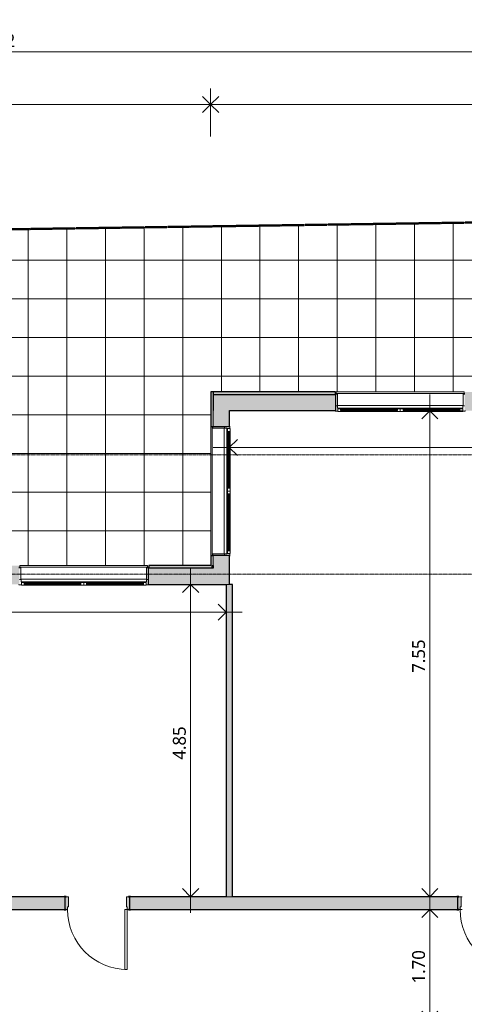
# Model space of a CAD drawing. Header units: millimetres. Extents: x -64334 to 32356, y -11421 to 53741.
# Tile 63 of 71: x -23874 to -16966, y 36573 to 51859. Entities that reach past the tile are written whole.
import ezdxf

# ---------------------------------------------------------------- set-up
doc = ezdxf.new("R2010")
doc.units = ezdxf.units.MM
doc.linetypes.add('Double tiret', pattern=[42.8625, 15.875, -4.7625, 6.35, -4.7625, 6.35, -4.7625])
doc.linetypes.add('Ligne de quadrillage', pattern=[22.225, 12.7, -3.175, 3.175, -3.175])
for name, color, linetype, lineweight in [('A-ANNO-DIMS', 211, 'Continuous', 9), ('A-ANNO-DIMS-100', 211, 'Continuous', 9), ('A-DOOR', 31, 'Continuous', 9), ('A-DOOR-FRAM', 31, 'Continuous', 9), ('A-FLOR', 192, 'Continuous', 9), ('A-FLOR-PATT', 8, 'Continuous', 9), ('A-GLAZ', 151, 'Continuous', 9), ('A-WALL', 113, 'Continuous', 9), ('C-PROP-LINE', 91, 'Double tiret', 25), ('I-WALL', 2, 'Continuous', 9), ('S-GRID', 1, 'Continuous', 9)]:
    doc.layers.add(name, color=color, linetype=linetype, lineweight=lineweight)
doc.styles.add('Trebuchet MS_B', font='txt', dxfattribs={"height": 200})
doc.dimstyles.new('Cotes_linéaires_rouge_2mm', dxfattribs={"dimscale": 304.8, "dimtxt": 206.190181, "dimasz": 0.410105, "dimexe": 0.82021, "dimexo": 0.0625, "dimgap": 0.065617, "dimtad": 1, "dimlfac": 0.001, "dimrnd": 0.01, "dimzin": 0, "dimdsep": 46, "dimtxsty": 'Trebuchet MS_B', "dimblk1": 'OPEN30', "dimblk2": 'OPEN30', "dimsah": 1, "dimcen": 0.09, "dimdle": 0.82021, "dimazin": 0, "dimtfac": 1, "dimtdec": 4, "dimtix": 1, "dimtmove": 0, "dimatfit": 3, "dimfxl": 1.64042, "dimfxlon": 1, "dimtvp": 1, "dimtolj": 1, "dimtzin": 0, "dimarcsym": 2})

# ---------------------------------------------------------------- blocks, each defined once
blk = doc.blocks.new('2 Vantaux - 200 x 160-V13-Niveau 00')
at = {"layer": 'A-GLAZ', "lineweight": 18}
for p, q in [((-1010, 133), (-970, 133)), ((-1010, 125), (-1010, 133)), ((-976, 50), (-1000, 50)), ((-1000, 50), (-976, 50)), ((-975, 51), (-976, 50)), ((-976, 50), (-976, -130)), ((-975, 85), (-975, 51)), ((-960, 85), (-975, 85)), ((-970, 137), (-969, 138)), ((-970, 96), (-970, 137)), ((-970, 133), (-970, 95)), ((-969, 95), (-970, 96)), ((-970, 95), (-960, 95)), ((-969, 138), (-924, 138)), ((-924, 95), (-969, 95)), ((-960, 95), (-960, 85)), ((-926, 125), (-926, 109)), ((-920, 125), (-926, 125)), ((-926, 124), (-44, 124)), ((-926, 108), (-926, 124)), ((-926, 109), (-920, 109)), ((-44, 108), (-926, 108)), ((-924, 138), (-920, 134)), ((-920, 99), (-924, 95)), ((-920, 134), (-920, 125)), ((-920, 109), (-920, 99)), ((-50, 134), (-46, 138)), ((-50, 125), (-50, 134)), ((-44, 125), (-50, 125)), ((-50, 109), (-44, 109)), ((-50, 99), (-50, 109)), ((-46, 95), (-50, 99)), ((-46, 138), (-2, 138)), ((-2, 95), (-46, 95)), ((-44, 109), (-44, 125)), ((-44, 124), (-44, 108)), ((-2, 138), (0, 137)), ((0, 96), (-2, 95)), ((0, 137), (1, 138)), ((0, 96), (0, 137)), ((0, 137), (0, 96)), ((1, 95), (0, 96)), ((1, 138), (46, 138)), ((46, 95), (1, 95)), ((44, 125), (44, 109)), ((50, 125), (44, 125)), ((44, 124), (926, 124)), ((44, 108), (44, 124)), ((44, 109), (50, 109)), ((926, 108), (44, 108)), ((46, 138), (50, 134)), ((50, 99), (46, 95)), ((50, 134), (50, 125)), ((50, 109), (50, 99)), ((920, 134), (924, 138)), ((920, 125), (920, 134)), ((926, 125), (920, 125)), ((920, 109), (926, 109)), ((920, 99), (920, 109)), ((924, 95), (920, 99)), ((924, 138), (968, 138)), ((968, 95), (924, 95)), ((926, 109), (926, 125)), ((926, 124), (926, 108)), ((960, 95), (970, 95)), ((960, 85), (960, 95)), ((975, 85), (960, 85)), ((968, 138), (970, 137)), ((970, 96), (968, 95)), ((970, 137), (970, 96)), ((970, 133), (1010, 133)), ((970, 95), (970, 133)), ((975, 51), (975, 85)), ((976, 50), (975, 51)), ((1000, 50), (976, 50)), ((976, 50), (1000, 50)), ((976, -130), (976, 50)), ((1010, 133), (1010, 125)), ((-1006, -133), (-1008, -131)), ((-979, -133), (-1006, -133)), ((-976, -130), (-979, -133)), ((979, -133), (976, -130)), ((1006, -133), (979, -133)), ((1008, -131), (1006, -133))]:
    blk.add_line(p, q, dxfattribs=at)
at = {"layer": 'A-GLAZ'}
for p, q in [((976, 45), (-976, 45)), ((960, 85), (-960, 85)), ((-924, 138), (-46, 138)), ((-46, 95), (-924, 95)), ((-50, 134), (-920, 134)), ((-50, 99), (-920, 99)), ((1, 95), (-2, 95)), ((46, 138), (924, 138)), ((924, 95), (46, 95)), ((50, 134), (920, 134)), ((50, 99), (920, 99)), ((-1008, -140), (1008, -140))]:
    blk.add_line(p, q, dxfattribs=at)
blk = doc.blocks.new('2 Vantaux - 200 x 160-V14-Niveau 00')
at = {"layer": 'A-GLAZ', "lineweight": 18}
for p, q in [((-1010, 133), (-970, 133)), ((-1010, 125), (-1010, 133)), ((-976, 50), (-1000, 50)), ((-1000, 50), (-976, 50)), ((-975, 51), (-976, 50)), ((-976, 50), (-976, -130)), ((-975, 85), (-975, 51)), ((-960, 85), (-975, 85)), ((-970, 137), (-969, 138)), ((-970, 96), (-970, 137)), ((-970, 133), (-970, 95)), ((-969, 95), (-970, 96)), ((-970, 95), (-960, 95)), ((-969, 138), (-924, 138)), ((-924, 95), (-969, 95)), ((-960, 95), (-960, 85)), ((-926, 125), (-926, 109)), ((-920, 125), (-926, 125)), ((-926, 124), (-44, 124)), ((-926, 108), (-926, 124)), ((-926, 109), (-920, 109)), ((-44, 108), (-926, 108)), ((-924, 138), (-920, 134)), ((-920, 99), (-924, 95)), ((-920, 134), (-920, 125)), ((-920, 109), (-920, 99)), ((-50, 134), (-46, 138)), ((-50, 125), (-50, 134)), ((-44, 125), (-50, 125)), ((-50, 109), (-44, 109)), ((-50, 99), (-50, 109)), ((-46, 95), (-50, 99)), ((-46, 138), (-2, 138)), ((-2, 95), (-46, 95)), ((-44, 109), (-44, 125)), ((-44, 124), (-44, 108)), ((-2, 138), (0, 137)), ((0, 96), (-2, 95)), ((0, 137), (1, 138)), ((0, 96), (0, 137)), ((0, 137), (0, 96)), ((1, 95), (0, 96)), ((1, 138), (46, 138)), ((46, 95), (1, 95)), ((44, 125), (44, 109)), ((50, 125), (44, 125)), ((44, 124), (926, 124)), ((44, 108), (44, 124)), ((44, 109), (50, 109)), ((926, 108), (44, 108)), ((46, 138), (50, 134)), ((50, 99), (46, 95)), ((50, 134), (50, 125)), ((50, 109), (50, 99)), ((920, 134), (924, 138)), ((920, 125), (920, 134)), ((926, 125), (920, 125)), ((920, 109), (926, 109)), ((920, 99), (920, 109)), ((924, 95), (920, 99)), ((924, 138), (968, 138)), ((968, 95), (924, 95)), ((926, 109), (926, 125)), ((926, 124), (926, 108)), ((960, 95), (970, 95)), ((960, 85), (960, 95)), ((975, 85), (960, 85)), ((968, 138), (970, 137)), ((970, 96), (968, 95)), ((970, 137), (970, 96)), ((970, 133), (1010, 133)), ((970, 95), (970, 133)), ((975, 51), (975, 85)), ((976, 50), (975, 51)), ((1000, 50), (976, 50)), ((976, 50), (1000, 50)), ((976, -130), (976, 50)), ((1010, 133), (1010, 125)), ((-979, -133), (-1000, -133)), ((-976, -130), (-979, -133)), ((979, -133), (976, -130)), ((1006, -133), (979, -133)), ((1008, -131), (1006, -133))]:
    blk.add_line(p, q, dxfattribs=at)
at = {"layer": 'A-GLAZ'}
for p, q in [((976, 45), (-976, 45)), ((960, 85), (-960, 85)), ((-924, 138), (-46, 138)), ((-46, 95), (-924, 95)), ((-50, 134), (-920, 134)), ((-50, 99), (-920, 99)), ((1, 95), (-2, 95)), ((46, 138), (924, 138)), ((924, 95), (46, 95)), ((50, 134), (920, 134)), ((50, 99), (920, 99)), ((-1000, -140), (1008, -140))]:
    blk.add_line(p, q, dxfattribs=at)
blk = doc.blocks.new('2 Vantaux - 200 x 160-1522797-Niveau 00')
at = {"layer": 'A-GLAZ'}
for p, q in [((-1008, 140), (1006, 140)), ((976, -45), (-976, -45)), ((960, -85), (-960, -85)), ((-46, -95), (-924, -95)), ((-924, -138), (-46, -138)), ((-50, -99), (-920, -99)), ((-50, -134), (-920, -134)), ((-50, -125), (-51, -125)), ((1, -95), (-2, -95)), ((924, -95), (46, -95)), ((46, -138), (924, -138)), ((50, -99), (920, -99)), ((50, -134), (920, -134))]:
    blk.add_line(p, q, dxfattribs=at)
at = {"layer": 'A-GLAZ', "lineweight": 18}
for p, q in [((-1006, 133), (-1008, 131)), ((-979, 133), (-1006, 133)), ((-976, 130), (-979, 133)), ((-976, -50), (-976, 130)), ((979, 133), (976, 130)), ((976, 130), (976, -50)), ((1006, 133), (979, 133)), ((-1010, -125), (-1010, -133)), ((-1010, -133), (-970, -133)), ((-976, -50), (-1000, -50)), ((-1000, -50), (-976, -50)), ((-975, -51), (-976, -50)), ((-975, -85), (-975, -51)), ((-960, -85), (-975, -85)), ((-970, -133), (-970, -95)), ((-970, -95), (-960, -95)), ((-969, -95), (-970, -96)), ((-970, -96), (-970, -137)), ((-970, -137), (-969, -138)), ((-924, -95), (-969, -95)), ((-969, -138), (-924, -138)), ((-960, -95), (-960, -85)), ((-44, -109), (-926, -109)), ((-926, -109), (-926, -125)), ((-926, -125), (-926, -109)), ((-926, -109), (-920, -109)), ((-926, -125), (-44, -125)), ((-920, -125), (-926, -125)), ((-920, -99), (-924, -95)), ((-924, -138), (-920, -134)), ((-920, -109), (-920, -99)), ((-920, -134), (-920, -125)), ((-46, -95), (-50, -99)), ((-50, -99), (-50, -109)), ((-50, -109), (-44, -109)), ((-44, -125), (-50, -125)), ((-50, -125), (-50, -134)), ((-50, -134), (-46, -138)), ((-2, -95), (-46, -95)), ((-46, -138), (-2, -138)), ((-44, -125), (-44, -109)), ((-44, -109), (-44, -125)), ((0, -96), (-2, -95)), ((-2, -138), (0, -137)), ((1, -95), (0, -96)), ((0, -96), (0, -137)), ((0, -137), (0, -96)), ((0, -137), (1, -138)), ((46, -95), (1, -95)), ((1, -138), (46, -138)), ((44, -125), (44, -109)), ((44, -109), (50, -109)), ((926, -109), (44, -109)), ((44, -109), (44, -125)), ((50, -125), (44, -125)), ((44, -125), (926, -125)), ((50, -99), (46, -95)), ((46, -138), (50, -134)), ((50, -109), (50, -99)), ((50, -134), (50, -125)), ((924, -95), (920, -99)), ((920, -99), (920, -109)), ((920, -109), (926, -109)), ((926, -125), (920, -125)), ((920, -125), (920, -134)), ((920, -134), (924, -138)), ((968, -95), (924, -95)), ((924, -138), (968, -138)), ((926, -109), (926, -125)), ((926, -125), (926, -109)), ((975, -85), (960, -85)), ((960, -85), (960, -95)), ((960, -95), (970, -95)), ((970, -96), (968, -95)), ((968, -138), (970, -137)), ((970, -95), (970, -133)), ((970, -137), (970, -96)), ((970, -133), (1010, -133)), ((976, -50), (975, -51)), ((975, -51), (975, -85)), ((1000, -50), (976, -50)), ((976, -50), (1000, -50)), ((1010, -133), (1010, -125))]:
    blk.add_line(p, q, dxfattribs=at)
blk = doc.blocks.new('__Int_ Simple - __PP _0_93m x 2_25_-1409732-Niveau 00')
at = {"layer": 'A-DOOR'}
h = blk.add_hatch(color=254, dxfattribs=at)
h.paths.add_polyline_path([(465, -105), (480, -105), (480, -100), (450, -100), (450, -105)])
h.paths.add_polyline_path([(-520, -105), (-520, -100), (-550, -100), (-550, -105), (-535, -105)])
h.paths.add_polyline_path([(465, 100), (480, 100), (480, 105), (450, 105), (450, 100)])
h.paths.add_polyline_path([(-550, 100), (-520, 100), (-520, 105), (-550, 105)])
at = {"layer": 'A-DOOR-FRAM'}
h = blk.add_hatch(color=254, dxfattribs=at)
h.paths.add_polyline_path([(465, -100), (465, 100), (415, 100), (415, -60), (430, -60), (430, -100)])
h.paths.add_polyline_path([(-500, -100), (-500, -60), (-485, -60), (-485, 100), (-535, 100), (-535, -100)])
at = {"layer": 'A-DOOR', "lineweight": 25}
for p, q in [((-520, 105), (-550, 105)), ((-550, 105), (-550, 100)), ((-535, 100), (-520, 100)), ((-520, 100), (-520, 105)), ((480, 105), (450, 105)), ((450, 105), (450, 100)), ((450, 100), (465, 100)), ((480, 100), (480, 105)), ((-550, -100), (-550, -105)), ((-550, -105), (-520, -105)), ((-520, -100), (-535, -100)), ((-520, -105), (-520, -100)), ((465, -100), (450, -100)), ((450, -100), (450, -105)), ((450, -105), (480, -105)), ((480, -105), (480, -100))]:
    blk.add_line(p, q, dxfattribs=at)
at = {"layer": 'A-DOOR'}
for p, q in [((430, -100), (390, -100)), ((390, -1030), (390, -100)), ((430, -100), (430, -1030)), ((430, -1030), (390, -1030))]:
    blk.add_line(p, q, dxfattribs=at)
blk.add_arc((430, -100), 930, 180, 270, dxfattribs=at)
at = {"layer": 'A-DOOR-FRAM', "lineweight": 18}
for p, q in [((-485, 100), (-535, 100)), ((-485, -60), (-485, 100)), ((465, 100), (415, 100)), ((415, 100), (415, -60)), ((-535, -100), (-500, -100)), ((-500, -100), (-500, -60)), ((-500, -60), (-485, -60)), ((415, -60), (430, -60)), ((430, -60), (430, -100)), ((430, -100), (465, -100))]:
    blk.add_line(p, q, dxfattribs=at)
blk = doc.blocks.new('Family - ___-384955-Niveau 00')
at = {"layer": 'C-PROP-LINE', "color": 10, "lineweight": 50}
blk.add_line((-48592, -24915), (-49026, 4882), dxfattribs=at)
blk = doc.blocks.new('DIMBLOCK4-Niveau 00')
at = {"layer": 'A-ANNO-DIMS-100'}
for p, q in [((-34290, 51859), (-34290, 51109)), ((-34290, 51359), (-34290, 51859)), ((-14169, 51859), (-14169, 51109)), ((-14169, 51359), (-14169, 51859)), ((-34290, 51359), (-14169, 51359))]:
    blk.add_line(p, q, dxfattribs=at)
at = {"layer": 'A-ANNO-DIMS-100', "lineweight": 25}
for p, q in [((-34290, 51359), (-34415, 51484)), ((-34290, 51359), (-34165, 51484)), ((-14169, 51359), (-14294, 51484)), ((-14169, 51359), (-14044, 51484)), ((-34290, 51359), (-34415, 51234)), ((-34290, 51359), (-34165, 51234)), ((-14169, 51359), (-14294, 51234)), ((-14169, 51359), (-14044, 51234))]:
    blk.add_line(p, q, dxfattribs=at)
at = {"layer": 'A-ANNO-DIMS-100', "color": 0, "insert": (-24609, 51635), "char_height": 200, "width": 910.03, "attachment_point": 1, "line_spacing_factor": 1.048425, "style": 'Trebuchet MS_B'}
blk.add_mtext('20.12', dxfattribs=at)
blk = doc.blocks.new('_Open30')
at = {"color": 0, "linetype": 'ByBlock', "lineweight": -2}
for p, q in [((-1, 0.27), (0, 0)), ((0, 0), (-1, -0.27)), ((0, 0), (-1, 0))]:
    blk.add_line(p, q, dxfattribs=at)
blk = doc.blocks.new('DIMBLOCK26-Niveau 00')
at = {"layer": 'A-ANNO-DIMS-100'}
for p, q in [((-43577, 50043), (-43577, 50793)), ((-20907, 50043), (-20907, 50793)), ((-43577, 50543), (-20907, 50543)), ((-43577, 50543), (-43577, 50043)), ((-20907, 50543), (-20907, 50043))]:
    blk.add_line(p, q, dxfattribs=at)
at = {"layer": 'A-ANNO-DIMS-100', "lineweight": 25}
for p, q in [((-43577, 50543), (-43702, 50668)), ((-43577, 50543), (-43452, 50668)), ((-20907, 50543), (-21032, 50668)), ((-20907, 50543), (-20782, 50668)), ((-43577, 50543), (-43702, 50418)), ((-43577, 50543), (-43452, 50418)), ((-20907, 50543), (-21032, 50418)), ((-20907, 50543), (-20782, 50418))]:
    blk.add_line(p, q, dxfattribs=at)
at = {"layer": 'A-ANNO-DIMS-100', "color": 0, "insert": (-32621, 50818), "char_height": 200, "width": 910.03, "attachment_point": 1, "line_spacing_factor": 1.048425, "style": 'Trebuchet MS_B'}
blk.add_mtext('22.67', dxfattribs=at)
blk = doc.blocks.new('DIMBLOCK27-Niveau 00')
at = {"layer": 'A-ANNO-DIMS-100'}
for p, q in [((-20907, 50043), (-20907, 50793)), ((3675, 50043), (3675, 50793)), ((-20907, 50543), (3675, 50543)), ((-20907, 50543), (-20907, 50043)), ((3675, 50543), (3675, 50043))]:
    blk.add_line(p, q, dxfattribs=at)
at = {"layer": 'A-ANNO-DIMS-100', "lineweight": 25}
for p, q in [((-20907, 50543), (-21032, 50668)), ((-20907, 50543), (-20782, 50668)), ((3675, 50543), (3550, 50668)), ((3675, 50543), (3800, 50668)), ((-20907, 50543), (-21032, 50418)), ((-20907, 50543), (-20782, 50418)), ((3675, 50543), (3550, 50418)), ((3675, 50543), (3800, 50418))]:
    blk.add_line(p, q, dxfattribs=at)
at = {"layer": 'A-ANNO-DIMS-100', "color": 0, "insert": (-8995, 50818), "char_height": 200, "width": 910.03, "attachment_point": 1, "line_spacing_factor": 1.048425, "style": 'Trebuchet MS_B'}
blk.add_mtext('24.58', dxfattribs=at)
blk = doc.blocks.new('DIMBLOCK187-Niveau 00')
at = {"layer": 'A-ANNO-DIMS-100'}
for p, q in [((-17501, 38294), (-17501, 36094)), ((-17001, 38044), (-17751, 38044)), ((-17501, 38044), (-17001, 38044)), ((-17001, 36344), (-17751, 36344)), ((-17501, 36344), (-17001, 36344))]:
    blk.add_line(p, q, dxfattribs=at)
at = {"layer": 'A-ANNO-DIMS-100', "lineweight": 25}
for p, q in [((-17501, 38044), (-17626, 37919)), ((-17501, 38044), (-17376, 37919)), ((-17501, 36344), (-17626, 36469)), ((-17501, 36344), (-17376, 36469))]:
    blk.add_line(p, q, dxfattribs=at)
at = {"layer": 'A-ANNO-DIMS-100', "color": 0, "insert": (-17777, 36897), "char_height": 200, "width": 712.93, "attachment_point": 1, "rotation": 90, "line_spacing_factor": 1.048425, "style": 'Trebuchet MS_B'}
blk.add_mtext('1.70', dxfattribs=at)
blk = doc.blocks.new('DIMBLOCK188-Niveau 00')
at = {"layer": 'A-ANNO-DIMS-100'}
for p, q in [((-17501, 46039), (-17501, 37994)), ((-17001, 45789), (-17751, 45789)), ((-17501, 45789), (-17001, 45789)), ((-17001, 38244), (-17751, 38244)), ((-17501, 38244), (-17001, 38244))]:
    blk.add_line(p, q, dxfattribs=at)
at = {"layer": 'A-ANNO-DIMS-100', "lineweight": 25}
for p, q in [((-17501, 45789), (-17626, 45664)), ((-17501, 45789), (-17376, 45664)), ((-17501, 38244), (-17626, 38369)), ((-17501, 38244), (-17376, 38369))]:
    blk.add_line(p, q, dxfattribs=at)
at = {"layer": 'A-ANNO-DIMS-100', "color": 0, "insert": (-17777, 41720), "char_height": 200, "width": 712.93, "attachment_point": 1, "rotation": 90, "line_spacing_factor": 1.048425, "style": 'Trebuchet MS_B'}
blk.add_mtext('7.55', dxfattribs=at)
blk = doc.blocks.new('DIMBLOCK252-Niveau 00')
at = {"layer": 'A-ANNO-DIMS-100'}
for p, q in [((-36165, 42162), (-36165, 42912)), ((-20667, 42162), (-20667, 42912)), ((-20417, 42662), (-36415, 42662)), ((-36165, 42662), (-36165, 42162)), ((-20667, 42662), (-20667, 42162))]:
    blk.add_line(p, q, dxfattribs=at)
at = {"layer": 'A-ANNO-DIMS-100', "lineweight": 25}
for p, q in [((-36165, 42662), (-36040, 42787)), ((-36165, 42662), (-36040, 42537)), ((-20667, 42662), (-20792, 42787)), ((-20667, 42662), (-20792, 42537))]:
    blk.add_line(p, q, dxfattribs=at)
at = {"layer": 'A-ANNO-DIMS-100', "color": 0, "insert": (-28795, 42938), "char_height": 200, "width": 910.03, "attachment_point": 1, "line_spacing_factor": 1.048425, "style": 'Trebuchet MS_B'}
blk.add_mtext('15.50', dxfattribs=at)
blk = doc.blocks.new('DIMBLOCK253-Niveau 00')
at = {"layer": 'A-ANNO-DIMS-100'}
for p, q in [((-21218, 43343), (-21218, 37994)), ((-20718, 43093), (-21468, 43093)), ((-21218, 43093), (-20718, 43093)), ((-20718, 38244), (-21468, 38244)), ((-21218, 38244), (-20718, 38244))]:
    blk.add_line(p, q, dxfattribs=at)
at = {"layer": 'A-ANNO-DIMS-100', "lineweight": 25}
for p, q in [((-21218, 43093), (-21343, 42968)), ((-21218, 43093), (-21093, 42968)), ((-21218, 38244), (-21343, 38369)), ((-21218, 38244), (-21093, 38369))]:
    blk.add_line(p, q, dxfattribs=at)
at = {"layer": 'A-ANNO-DIMS-100', "color": 0, "insert": (-21494, 40371), "char_height": 200, "width": 712.93, "attachment_point": 1, "rotation": 90, "line_spacing_factor": 1.048425, "style": 'Trebuchet MS_B'}
blk.add_mtext('4.85', dxfattribs=at)
blk = doc.blocks.new('DIMBLOCK254-Niveau 00')
at = {"layer": 'A-ANNO-DIMS-100'}
for p, q in [((-20617, 44719), (-20617, 45469)), ((-6811, 44719), (-6811, 45469)), ((-6561, 45219), (-20867, 45219)), ((-20617, 45219), (-20617, 44719)), ((-6811, 45219), (-6811, 44719))]:
    blk.add_line(p, q, dxfattribs=at)
at = {"layer": 'A-ANNO-DIMS-100', "lineweight": 25}
for p, q in [((-20617, 45219), (-20492, 45344)), ((-6811, 45219), (-6936, 45344)), ((-20617, 45219), (-20492, 45094)), ((-6811, 45219), (-6936, 45094))]:
    blk.add_line(p, q, dxfattribs=at)
at = {"layer": 'A-ANNO-DIMS-100', "color": 0, "insert": (-14093, 45495), "char_height": 200, "width": 910.03, "attachment_point": 1, "line_spacing_factor": 1.048425, "style": 'Trebuchet MS_B'}
blk.add_mtext('13.81', dxfattribs=at)

msp = doc.modelspace()

# ---------------------------------------------------------------- hatches: boundary and pattern name
at = {"layer": 'A-FLOR-PATT'}
h = msp.add_hatch(dxfattribs=at)
h.set_pattern_fill('FP_1', color=256, style=0, pattern_type=2)
h.set_pattern_definition([(180, (-14741.15, 42123.1), (-7e-14, -600), []), (270, (-14741.15, 42123.1), (600, 4e-14), [])])
h.paths.add_polyline_path([(-56128.111, 27723.097), (-53741.152, 27723.097), (-53741.152, 45141.701), (-53770.139, 45141.701), (-53770.139, 45181.701), (-53741.152, 45181.701), (-53741.152, 45301.701), (-43577.138, 45301.701), (-43577.138, 43382.9), (-42845.138, 43382.9), (-42845.138, 43342.9), (-42828.772, 43342.9), (-42828.772, 43357.9), (-42811.096, 43357.9), (-42811.096, 43382.9), (-40826.954, 43382.9), (-40826.954, 43357.9), (-40811.954, 43357.9), (-40811.954, 43382.9), (-39146.094, 43382.9), (-39146.094, 43357.9), (-39131.094, 43357.9), (-39131.094, 43382.9), (-37145.183, 43382.9), (-37145.183, 43357.9), (-37130.183, 43357.9), (-37130.183, 43382.9), (-35022.062, 43382.9), (-35022.054, 43357.9), (-35006.456, 43357.9), (-35006.456, 43382.9), (-33022.334, 43382.9), (-33022.334, 43357.9), (-33006.082, 43357.9), (-33006.082, 43382.9), (-31739.562, 43382.9), (-31739.554, 43357.9), (-31723.956, 43357.9), (-31723.956, 43382.9), (-29739.834, 43382.9), (-29739.834, 43357.9), (-29723.582, 43357.9), (-29723.582, 43382.9), (-27152.062, 43382.9), (-27152.054, 43357.9), (-27136.456, 43357.9), (-27136.456, 43382.9), (-25152.334, 43382.9), (-25152.334, 43357.9), (-25136.082, 43357.9), (-25136.082, 43382.9), (-23885.883, 43382.9), (-23885.876, 43357.9), (-23870.278, 43357.9), (-23870.278, 43382.9), (-21886.156, 43382.9), (-21886.156, 43357.9), (-21869.903, 43357.9), (-21869.903, 43382.9), (-20906.697, 43382.9), (-20906.697, 46079.237), (-18969.697, 46079.237), (-18969.697, 46054.237), (-18954.697, 46054.237), (-18954.697, 46079.237), (-16970.555, 46079.237), (-16970.555, 46054.237), (-16955.555, 46054.237), (-16955.555, 46079.237), (-15648.386, 46079.237), (-15648.386, 46054.237), (-15633.386, 46054.237), (-15633.386, 46079.237), (-13708.725, 46079.237), (-13708.725, 46054.237), (-13693.725, 46054.237), (-13693.725, 46079.237), (-12449.725, 46079.237), (-12449.697, 46054.237), (-12434.12, 46054.237), (-12434.12, 46079.237), (-10449.998, 46079.237), (-10449.998, 46054.237), (-10433.745, 46054.237), (-10433.745, 46079.237), (-9134.725, 46079.237), (-9134.697, 46054.237), (-9119.12, 46054.237), (-9119.12, 46079.237), (-7134.998, 46079.237), (-7134.998, 46054.237), (-7118.745, 46054.237), (-7118.745, 46079.237), (-6580.158, 46079.237), (-6580.099, 46066.523), (-6578.099, 46067.241), (-6578.099, 46070.737), (-6564.553, 46070.737), (-6564.553, 46079.237), (-5896.368, 46079.237), (-5896.368, 46070.737), (-5882.099, 46070.737), (-5882.099, 46076.618), (-5880.116, 46074.115), (-5880.099, 46079.237), (-2363.559, 46079.237), (-2363.5, 46066.523), (-2361.5, 46067.241), (-2361.5, 46070.737), (-2347.954, 46070.737), (-2347.954, 46079.237), (-1706.942, 46079.237), (-1722.17, 48929.655), (-24914.656, 48591.56), (-25019.803, 46193.864), (-42244.924, 45919.61), (-42121.286, 47934.714), (-56128.111, 46588.726), (-56128.111, 29305.146)])
h.paths.add_polyline_path([(7450.79, 37872.417), (8478.305, 37895.753), (6247.912, 49591.04), (-1699.679, 49591.04), (-1696.337, 48965.547), (5768.461, 48977.677), (5793.998, 46575.817), (6183.041, 46558.755), (6220.776, 44160.398), (6616.302, 44152.72), (6629.735, 41752.064), (7012.097, 41761.991), (7019.192, 39268.907), (7434.221, 39262.983)])
h.paths.add_polyline_path([(-5880.116, 46066.523), (-5880.621, 46068.387), (-5882.099, 46066.523)])
h.paths.add_polyline_path([(-5880.116, 46069.057), (-5880.116, 46071.559), (-5881.839, 46070.11), (-5880.411, 46069.237)])
h.paths.add_polyline_path([(-5880.116, 46071.586), (-5880.116, 46074.089), (-5882.099, 46073.443)])
at = {"layer": 'A-WALL'}
h = msp.add_hatch(color=8, dxfattribs=at)
h.paths.add_polyline_path([(-20906.697, 43382.9), (-20866.697, 43382.9), (-20866.697, 43533.069), (-20906.697, 43533.069)])
h.paths.add_polyline_path([(-20866.697, 45541.069), (-20866.697, 46079.237), (-20906.697, 46079.237), (-20906.697, 45541.069)])
h = msp.add_hatch(color=8, dxfattribs=at)
h.paths.add_polyline_path([(3634.645, 46039.237), (3674.645, 46039.237), (3674.645, 46079.237), (2011.822, 46079.237), (2011.822, 46039.237)])
h.paths.add_polyline_path([(-8.178, 46039.237), (-8.178, 46079.237), (-1663.517, 46079.237), (-1663.517, 46039.237), (-1518.69, 46039.237)])
h.paths.add_polyline_path([(-2363.559, 46039.237), (-2363.559, 46079.237), (-5880.116, 46079.237), (-5880.116, 46039.237), (-2571.481, 46039.237)])
h.paths.add_polyline_path([(-6782.646, 46039.237), (-6580.158, 46039.237), (-6580.158, 46079.237), (-7118.745, 46079.237), (-7118.745, 46039.237)])
h.paths.add_polyline_path([(-9239.158, 46039.237), (-9134.725, 46039.237), (-9134.725, 46079.237), (-10433.745, 46079.237), (-10433.745, 46039.237), (-9941.019, 46039.237)])
h.paths.add_polyline_path([(-12748.462, 46039.237), (-12449.725, 46039.237), (-12449.725, 46079.237), (-13693.725, 46079.237), (-13693.725, 46039.237), (-13450.322, 46039.237)])
h.paths.add_polyline_path([(-15906.835, 46039.237), (-15648.386, 46039.237), (-15648.386, 46079.237), (-16955.555, 46079.237), (-16955.555, 46039.237), (-16257.765, 46039.237)])
h.paths.add_polyline_path([(-19065.208, 46039.237), (-18969.697, 46039.237), (-18969.697, 46079.237), (-20866.697, 46079.237), (-20866.697, 46039.237), (-19767.069, 46039.237)])
h = msp.add_hatch(color=8, dxfattribs=at)
h.paths.add_polyline_path([(-6711.018, 45789.237), (-6580.099, 45789.237), (-6580.099, 46039.237), (-7126.697, 46039.237), (-7126.697, 45789.237), (-6782.646, 45789.237)])
h.paths.add_polyline_path([(-12441.697, 45789.237), (-12441.697, 46039.237), (-13701.697, 46039.237), (-13701.697, 45789.237), (-12748.462, 45789.237)])
h.paths.add_polyline_path([(3634.645, 45789.237), (3634.645, 46039.237), (2011.822, 46039.237), (2011.822, 45839.237), (2051.822, 45839.237), (2051.822, 45789.237), (3384.645, 45789.237)])
h.paths.add_polyline_path([(-9126.697, 45789.237), (-9126.697, 46039.237), (-10441.697, 46039.237), (-10441.697, 45789.237), (-9239.158, 45789.237)])
h.paths.add_polyline_path([(-1518.69, 45789.237), (-48.178, 45789.237), (-48.178, 45839.237), (-8.178, 45839.237), (-8.178, 46039.237), (-1663.5, 46039.237), (-1663.5, 45789.237)])
h.paths.add_polyline_path([(-5767.305, 45789.237), (-2363.5, 45789.237), (-2363.5, 46039.237), (-5880.099, 46039.237), (-5880.099, 45789.237), (-5837.305, 45789.237)])
h.paths.add_polyline_path([(-16961.697, 45789.237), (-15701.697, 45789.237), (-15701.697, 46039.237), (-16961.697, 46039.237), (-16961.697, 45850.292)])
h.paths.add_polyline_path([(-20616.697, 45789.237), (-18961.697, 45789.237), (-18961.697, 46039.237), (-20866.697, 46039.237), (-20866.697, 45789.237)])
h = msp.add_hatch(color=8, dxfattribs=at)
h.paths.add_polyline_path([(-20866.697, 43342.9), (-20616.697, 43342.9), (-20616.697, 43541.069), (-20866.697, 43541.069), (-20866.697, 43382.9)])
h.paths.add_polyline_path([(-20819.86, 45541.069), (-20616.697, 45541.069), (-20616.697, 45789.237), (-20866.697, 45789.237), (-20866.697, 45541.069)])
h = msp.add_hatch(color=8, dxfattribs=at)
h.paths.add_polyline_path([(-20881.253, 43342.9), (-20881.253, 43382.9), (-21869.903, 43382.9), (-21869.903, 43342.9), (-21170.79, 43342.9)])
h.paths.add_polyline_path([(-23978.233, 43342.9), (-23885.883, 43342.9), (-23885.883, 43382.9), (-25136.082, 43382.9), (-25136.082, 43342.9), (-24680.094, 43342.9)])
h.paths.add_polyline_path([(-29593.119, 43342.9), (-27152.062, 43342.9), (-27152.062, 43382.9), (-29723.582, 43382.9), (-29723.582, 43342.9)])
h.paths.add_polyline_path([(-31739.562, 43342.9), (-31739.562, 43382.9), (-33006.082, 43382.9), (-33006.082, 43342.9), (-32049.632, 43342.9)])
h.paths.add_polyline_path([(-39146.094, 43342.9), (-39146.094, 43382.9), (-40811.954, 43382.9), (-40811.954, 43342.9), (-39419.169, 43342.9)])
h.paths.add_polyline_path([(-35208.005, 43342.9), (-35022.062, 43342.9), (-35022.062, 43382.9), (-37130.183, 43382.9), (-37130.183, 43342.9), (-36611.726, 43342.9)])
h.paths.add_polyline_path([(-42928.473, 43342.9), (-42845.138, 43342.9), (-42845.138, 43382.9), (-43617.138, 43382.9), (-43617.138, 43342.9)])
h = msp.add_hatch(color=8, dxfattribs=at)
h.paths.add_polyline_path([(-42928.473, 43092.9), (-42818.096, 43092.9), (-42818.096, 43342.9), (-43617.138, 43342.9), (-43617.138, 43092.9)])
h.paths.add_polyline_path([(-20616.697, 43092.9), (-20616.697, 43342.9), (-21877.876, 43342.9), (-21877.876, 43092.9), (-20666.697, 43092.9)])
h.paths.add_polyline_path([(-40818.096, 43092.9), (-39138.096, 43092.9), (-39138.096, 43342.9), (-40818.096, 43342.9)])
h.paths.add_polyline_path([(-37138.096, 43092.9), (-35014.054, 43092.9), (-35014.054, 43342.9), (-37138.096, 43342.9), (-37138.096, 43304.885)])
h.paths.add_polyline_path([(-33014.054, 43092.9), (-31731.554, 43092.9), (-31731.554, 43342.9), (-33014.054, 43342.9), (-33014.054, 43304.885)])
h.paths.add_polyline_path([(-23877.876, 43092.9), (-23877.876, 43342.9), (-25144.054, 43342.9), (-25144.054, 43092.9), (-23978.233, 43092.9)])
h.paths.add_polyline_path([(-29731.554, 43092.9), (-27144.054, 43092.9), (-27144.054, 43342.9), (-29731.554, 43342.9), (-29731.554, 43304.885)])
h = msp.add_hatch(color=8, dxfattribs=at)
h.paths.add_polyline_path([(-1693.5, 38043.989), (-1381.018, 38043.989), (-1381.018, 38243.989), (-1693.5, 38243.989), (-1693.5, 38143.989)])
h.paths.add_polyline_path([(-2693.5, 38043.989), (-2693.5, 38243.989), (-5708.5, 38243.989), (-5708.5, 38043.989), (-4326.133, 38043.989)])
h.paths.add_polyline_path([(-7008.5, 38043.989), (-6708.5, 38043.989), (-6708.5, 38243.989), (-7008.5, 38243.989), (-7008.5, 38143.989)])
h.paths.add_polyline_path([(-8008.5, 38043.989), (-8008.5, 38243.989), (-11666.697, 38243.989), (-11666.697, 38043.989), (-9941.019, 38043.989)])
h.paths.add_polyline_path([(-12666.697, 38043.989), (-12666.697, 38243.989), (-16066.697, 38243.989), (-16066.697, 38043.989), (-15555.905, 38043.989)])
h.paths.add_polyline_path([(-17066.697, 38043.989), (-17066.697, 38243.989), (-22166.697, 38243.989), (-22166.697, 38043.989), (-21170.79, 38043.989)])
h.paths.add_polyline_path([(-23166.697, 38043.989), (-23166.697, 38243.989), (-27266.697, 38243.989), (-27266.697, 38043.989), (-26785.676, 38043.989)])
h.paths.add_polyline_path([(-28566.697, 38043.989), (-28266.697, 38043.989), (-28266.697, 38243.989), (-28566.697, 38243.989), (-28566.697, 38143.989)])
h.paths.add_polyline_path([(-29566.697, 38043.989), (-29566.697, 38243.989), (-36459.054, 38243.989), (-36459.054, 38043.989), (-32400.562, 38043.989)])
h.paths.add_polyline_path([(-38709.054, 38043.989), (-37459.054, 38043.989), (-37459.054, 38243.989), (-38709.054, 38243.989), (-38709.054, 38143.989)])
at = {"layer": 'I-WALL'}
msp.add_hatch(color=8, dxfattribs=at).paths.add_polyline_path([(-20566.697, 38243.989), (-20566.697, 43092.9), (-20666.697, 43092.9), (-20666.697, 38243.989)])

# ---------------------------------------------------------------- linework, layer by layer
at = {"layer": 'A-FLOR'}
msp.add_line((-1722.17, 48929.655), (-24914.656, 48591.56), dxfattribs=at)
at = {"layer": 'A-WALL', "lineweight": 25}
for p, q in [((-18969.697, 46079.237), (-20906.697, 46079.237)), ((-20906.697, 46079.237), (-20906.697, 45541.069)), ((-20866.697, 46079.237), (-20866.697, 45789.237)), ((-20866.697, 46039.237), (-18961.697, 46039.237)), ((-18969.697, 46039.237), (-18969.697, 46079.237)), ((-18961.697, 45789.237), (-18961.697, 46039.237)), ((-20616.697, 45789.237), (-18961.697, 45789.237)), ((-20616.697, 45541.069), (-20616.697, 45789.237)), ((-20906.697, 45541.069), (-20616.697, 45541.069)), ((-20906.697, 43533.069), (-20906.697, 43382.9)), ((-20866.697, 43533.069), (-20906.697, 43533.069)), ((-20616.697, 43541.069), (-20866.697, 43541.069)), ((-20866.697, 43541.069), (-20866.697, 43533.069)), ((-20616.697, 43092.9), (-20616.697, 43541.069)), ((-20866.697, 43342.9), (-21877.876, 43342.9)), ((-21877.876, 43342.9), (-21877.876, 43092.9)), ((-20906.697, 43382.9), (-21869.903, 43382.9)), ((-21869.903, 43382.9), (-21869.903, 43342.9)), ((-20881.253, 43342.9), (-20881.253, 43382.9)), ((-20881.253, 43382.9), (-20866.697, 43382.9)), ((-20866.697, 43382.9), (-20866.697, 43342.9)), ((-21877.876, 43092.9), (-20666.697, 43092.9)), ((-23166.697, 38243.989), (-27266.697, 38243.989)), ((-23166.697, 38043.989), (-23166.697, 38243.989)), ((-20666.697, 38243.989), (-22166.697, 38243.989)), ((-22166.697, 38243.989), (-22166.697, 38043.989)), ((-17066.697, 38243.989), (-20566.697, 38243.989)), ((-17066.697, 38043.989), (-17066.697, 38243.989)), ((-27266.697, 38043.989), (-23166.697, 38043.989)), ((-22166.697, 38043.989), (-17066.697, 38043.989))]:
    msp.add_line(p, q, dxfattribs=at)
at = {"layer": 'A-WALL'}
for p, q in [((-18954.697, 46079.237), (-16970.555, 46079.237)), ((-18954.697, 46079.237), (-18954.697, 46054.237)), ((-16970.555, 46054.169), (-16970.555, 46079.237)), ((-20866.697, 45789.237), (-20866.697, 45541.069)), ((-20906.697, 43533.069), (-20906.697, 45541.069)), ((-20866.697, 43533.069), (-20866.697, 43382.9)), ((-23870.278, 43382.9), (-21886.156, 43382.9)), ((-23870.278, 43357.836), (-23870.278, 43382.9)), ((-21886.156, 43382.9), (-21886.156, 43357.9)), ((-20616.697, 43092.9), (-20666.697, 43092.9)), ((-20666.697, 38243.989), (-20566.697, 38243.989))]:
    msp.add_line(p, q, dxfattribs=at)
at = {"layer": 'I-WALL', "lineweight": 25}
for p, q in [((-20666.697, 43092.9), (-20666.697, 38243.989)), ((-20566.697, 43092.9), (-20616.697, 43092.9)), ((-20566.697, 38243.989), (-20566.697, 43092.9))]:
    msp.add_line(p, q, dxfattribs=at)
at = {"layer": 'S-GRID', "linetype": 'Ligne de quadrillage', "lineweight": 18}
for p, q in [((-63034.151, 45100.937), (31922.827, 45100.937)), ((-63034.151, 43250.937), (31922.827, 43250.937))]:
    msp.add_line(p, q, dxfattribs=at)

# ---------------------------------------------------------------- block references
at = {"layer": 'A-DOOR'}
for p in [(-22631.697, 38143.989), (-16531.697, 38143.989)]:
    msp.add_blockref('__Int_ Simple - __PP _0_93m x 2_25_-1409732-Niveau 00', p, dxfattribs=at)
at = {"layer": 'A-GLAZ'}
msp.add_blockref('2 Vantaux - 200 x 160-1522797-Niveau 00', (-17961.697, 45914.237), dxfattribs=at)
for name, p, rotation in [('2 Vantaux - 200 x 160-V14-Niveau 00', (-20741.697, 44541.069), 270.0000000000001), ('2 Vantaux - 200 x 160-V13-Niveau 00', (-22877.876, 43217.9), 180)]:
    msp.add_blockref(name, p, dxfattribs=dict(at, rotation=rotation))
at = {"layer": 'C-PROP-LINE', "color": 10, "lineweight": 50, "rotation": 270.0000000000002}
msp.add_blockref('Family - ___-384955-Niveau 00', (0, 0), dxfattribs=at)

# ---------------------------------------------------------------- dimensions: what is measured, and where the dimension line sits
at = {"layer": 'A-ANNO-DIMS'}
for base, p1, p2, angle, override, picture, middle in [((-14169.115, 51358.939), (-34290.491, 51858.939), (-14169.115, 51858.939), 0, {"dimpost": '<>', "dimfxl": 20121.376066}, 'DIMBLOCK4-Niveau 00', (-24229.803, 51482.71)), ((-17500.741, 38243.989), (-17000.741, 45789.237), (-17000.741, 38243.989), 90, {"dimpost": '<>', "dimfxl": 7545.248307}, 'DIMBLOCK188-Niveau 00', (-17624.108, 42016.613)), ((-20616.697, 45218.942), (-6811.018, 44718.942), (-20616.697, 44718.942), 0, {"dimpost": '<>', "dimfxl": 13805.679832}, 'DIMBLOCK254-Niveau 00', (-13713.858, 45342.713)), ((-21218.128, 38243.989), (-20718.128, 43092.9), (-20718.128, 38243.989), 90, {"dimpost": '<>', "dimfxl": 4848.91103}, 'DIMBLOCK253-Niveau 00', (-21341.899, 40668.445)), ((-36164.827, 42661.857), (-20666.697, 42161.857), (-36164.827, 42161.857), 0, {"dimpost": '<>', "dimfxl": 15498.12954}, 'DIMBLOCK252-Niveau 00', (-28415.762, 42785.628)), ((-17500.741, 36343.989), (-17000.741, 38043.989), (-17000.741, 36343.989), 90, {"dimpost": '<>', "dimfxl": 1700.000001}, 'DIMBLOCK187-Niveau 00', (-17624.512, 37193.989))]:
    dim = msp.add_linear_dim(base=base, p1=p1, p2=p2, angle=angle, dimstyle='Cotes_linéaires_rouge_2mm', override=override, dxfattribs=at)
    dim.commit()
    dim.dimension.update_dxf_attribs({"geometry": picture, "text_midpoint": middle})
for base, p1, p2, override, picture, middle in [((-20906.697, 50542.554), (-43577.138, 50042.554), (-20906.697, 50042.554), {"dimpost": '<>', "dimfxl": 22670.440456}, 'DIMBLOCK26-Niveau 00', (-32241.918, 50666.527)), ((3674.645, 50542.554), (-20906.697, 50042.554), (3674.645, 50042.554), {"dimpost": '<>', "dimfxl": 24581.341927}, 'DIMBLOCK27-Niveau 00', (-8616.026, 50666.325))]:
    dim = msp.add_linear_dim(base=base, p1=p1, p2=p2, dimstyle='Cotes_linéaires_rouge_2mm', override=override, dxfattribs=at)
    dim.commit()
    dim.dimension.update_dxf_attribs({"geometry": picture, "text_midpoint": middle})

doc.saveas('drawing.dxf')
